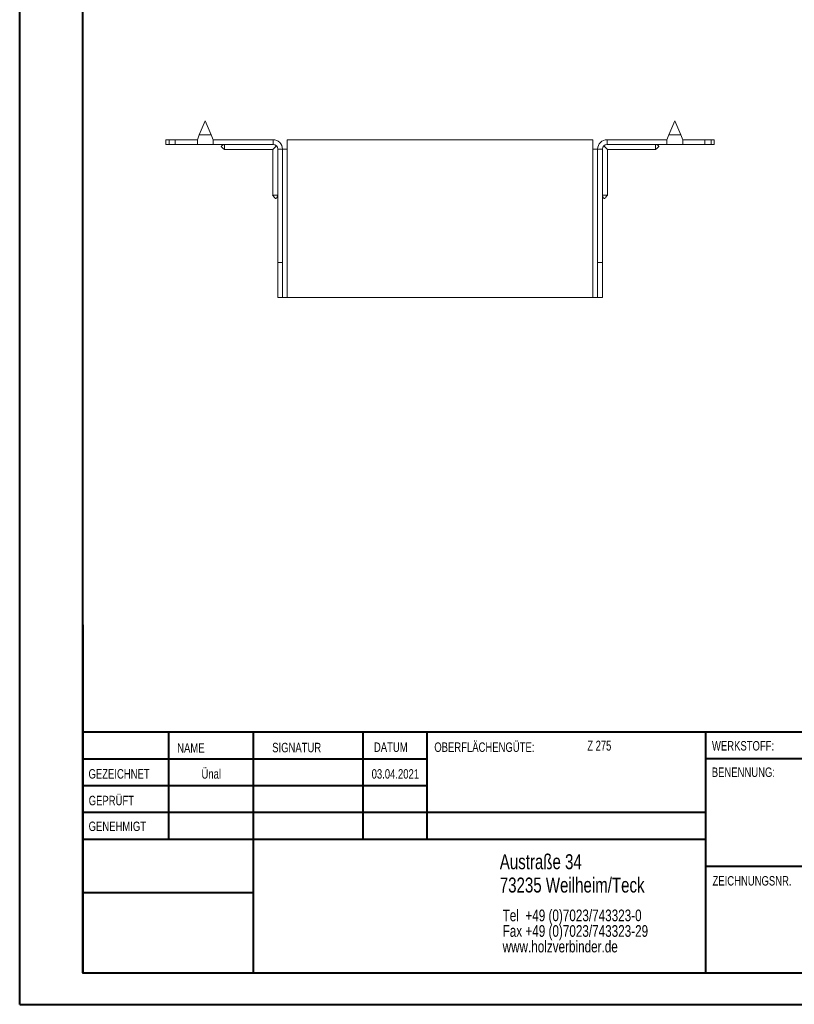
# Model space of a CAD drawing. Header units: millimetres. Extents: x 0 to 210, y 0 to 297.
# Tile 1 of 6: x 0 to 123, y 0 to 156. Entities that reach past the tile are written whole.
import ezdxf

# ---------------------------------------------------------------- set-up
doc = ezdxf.new("R2010")
doc.units = ezdxf.units.MM
doc.styles.add('SLDTEXTSTYLE0', font='TXT', dxfattribs={"width": 0.75})
doc.styles.add('SLDTEXTSTYLE2', font='TXT', dxfattribs={"width": 0.7})

# ---------------------------------------------------------------- blocks, each defined once
blk = doc.blocks.new('SW_NOTE_0')
at = {"color": 0, "linetype": 'Continuous', "lineweight": 0, "char_height": 1.8521, "attachment_point": 1, "style": 'SLDTEXTSTYLE0'}
for s, insert in [('Tel  +49 (0)7023/743323-0', (0, 2.39)), ('Fax +49 (0)7023/743323-29', (0, -0.08)), ('www.holzverbinder.de', (0, -2.55))]:
    blk.add_mtext(s, dxfattribs=dict(at, insert=insert))

msp = doc.modelspace()

# ---------------------------------------------------------------- linework, layer by layer
at = {"color": 7, "linetype": 'Continuous', "lineweight": 40}
for p, q in [((0.08, 0.21), (0.08, 297.21)), ((10.08, 5.21), (10.08, 292.21)), ((10.11, 60.37), (10.11, 5.12)), ((205.08, 43.37), (10.11, 43.37)), ((23.71, 43.37), (23.71, 26.37)), ((37.1, 43.37), (37.1, 5.12)), ((54.51, 43.37), (54.51, 26.37)), ((64.71, 26.37), (64.71, 43.37)), ((108.91, 43.37), (108.91, 5.12)), ((64.71, 39.1), (10.11, 39.1)), ((205.08, 39.12), (108.91, 39.12)), ((64.71, 34.87), (10.11, 34.87)), ((108.91, 30.62), (10.11, 30.62)), ((108.91, 26.37), (10.11, 26.37)), ((108.91, 22.12), (205.08, 22.12)), ((37.1, 17.87), (10.11, 17.87)), ((10.11, 13.71), (10.08, 13.71)), ((10.11, 9.46), (10.08, 9.46)), ((10.08, 5.21), (205.08, 5.21)), ((0.08, 0.21), (210.08, 0.21))]:
    msp.add_line(p, q, dxfattribs=at)
at = {"color": 7, "linetype": 'Continuous', "lineweight": 15}
for p, q in [((29.52, 140.32), (28.58, 138.07)), ((30.46, 138.07), (29.52, 140.32)), ((104.02, 140.32), (103.08, 138.07)), ((104.96, 138.07), (104.02, 140.32)), ((28.58, 138.07), (28.27, 137.32)), ((28.58, 138.07), (30.46, 138.07)), ((30.77, 137.32), (30.46, 138.07)), ((103.08, 138.07), (102.77, 137.32)), ((103.08, 138.07), (104.96, 138.07)), ((105.27, 137.32), (104.96, 138.07)), ((23.27, 137.32), (23.27, 136.57)), ((23.27, 137.32), (23.77, 137.32)), ((23.77, 136.57), (23.27, 136.57)), ((23.77, 137.32), (23.77, 136.57)), ((23.77, 137.32), (24.77, 137.32)), ((24.77, 136.57), (23.77, 136.57)), ((24.77, 136.57), (24.77, 137.32)), ((28.27, 137.32), (24.77, 137.32)), ((28.27, 136.57), (24.77, 136.57)), ((28.27, 137.32), (28.27, 136.57)), ((28.27, 136.57), (30.77, 136.57)), ((30.77, 136.57), (30.77, 137.32)), ((40.27, 137.32), (30.77, 137.32)), ((40.27, 136.57), (30.77, 136.57)), ((40.22, 135.77), (40.8, 136.35)), ((40.27, 136.57), (40.27, 137.32)), ((42.52, 135.82), (42.52, 137.32)), ((91.02, 137.32), (42.52, 137.32)), ((91.02, 137.32), (91.02, 135.82)), ((92.74, 136.35), (93.32, 135.77)), ((93.27, 136.57), (93.27, 137.32)), ((93.27, 137.32), (102.77, 137.32)), ((93.27, 136.57), (102.77, 136.57)), ((102.77, 137.32), (102.77, 136.57)), ((102.77, 136.57), (105.27, 136.57)), ((105.27, 137.32), (108.77, 137.32)), ((105.27, 136.57), (105.27, 137.32)), ((105.27, 136.57), (108.77, 136.57)), ((108.77, 136.57), (108.77, 137.32)), ((108.77, 137.32), (109.77, 137.32)), ((109.77, 136.57), (108.77, 136.57)), ((109.77, 136.57), (109.77, 137.32)), ((109.77, 137.32), (110.27, 137.32)), ((110.27, 136.57), (109.77, 136.57)), ((110.27, 136.57), (110.27, 137.32)), ((32.57, 135.77), (40.22, 135.77)), ((40.22, 135.77), (40.22, 128.51)), ((41.02, 135.82), (41.77, 135.82)), ((41.02, 117.82), (41.02, 135.82)), ((41.77, 117.82), (41.77, 135.82)), ((41.77, 135.82), (42.52, 135.82)), ((42.52, 112.32), (42.52, 135.82)), ((91.02, 135.82), (91.02, 112.32)), ((91.02, 135.82), (91.77, 135.82)), ((92.52, 135.82), (91.77, 135.82)), ((91.77, 117.82), (91.77, 135.82)), ((92.52, 117.82), (92.52, 135.82)), ((93.32, 135.77), (100.97, 135.77)), ((93.32, 128.51), (93.32, 135.77)), ((41.77, 117.82), (41.02, 117.82)), ((41.02, 112.32), (41.02, 117.82)), ((41.77, 112.32), (41.77, 117.82)), ((91.77, 117.82), (92.52, 117.82)), ((91.77, 112.32), (91.77, 117.82)), ((92.52, 112.32), (92.52, 117.82)), ((41.02, 112.32), (41.77, 112.32)), ((41.77, 112.32), (42.52, 112.32)), ((91.02, 112.32), (42.52, 112.32)), ((91.02, 112.32), (91.77, 112.32)), ((91.77, 112.32), (92.52, 112.32))]:
    msp.add_line(p, q, dxfattribs=at)
at = {"color": 7, "linetype": 'Continuous', "lineweight": 0}
for p, q in [((64.71, 39.12), (10.11, 39.12)), ((23.71, 5.21), (23.71, 5.12)), ((54.51, 5.21), (54.51, 5.12))]:
    msp.add_line(p, q, dxfattribs=at)
at = {"color": 7, "linetype": 'Continuous', "lineweight": 15}
for centre, radius, start, end in [((40.27, 135.82), 1.5, 0, 90), ((40.27, 135.82), 0.75, 0, 90), ((93.27, 135.82), 1.5, 90, 180), ((93.27, 135.82), 0.75, 90, 180)]:
    msp.add_arc(centre, radius, start, end, dxfattribs=at)
for points, knots in [([(32.57, 136.57), (32.43, 136.53), (32.28, 136.47), (32.13, 136.37), (32.09, 136.33), (32.07, 136.29), (32.07, 136.27), (32.07, 136.24), (32.07, 136.21), (32.13, 136.11), (32.33, 135.98), (32.48, 135.84), (32.57, 135.76)], [0, 0, 0, 0, 0.312859, 0.368954, 0.414537, 0.434314, 0.452963, 0.471429, 0.490675, 0.534328, 0.71923, 1, 1, 1, 1]), ([(32.57, 136.57), (32.57, 136.49), (32.57, 136.3), (32.57, 136.03), (32.57, 135.84), (32.57, 135.76), (32.57, 135.78), (32.57, 135.78)], [0, 0, 0, 0, 0.1769989, 0.4375318, 0.6980723, 0.958616, 1, 1, 1, 1]), ([(100.96, 135.76), (101.06, 135.84), (101.19, 135.97), (101.36, 136.09), (101.43, 136.16), (101.46, 136.21), (101.47, 136.24), (101.47, 136.27), (101.46, 136.29), (101.45, 136.33), (101.41, 136.37), (101.26, 136.47), (101.1, 136.53), (100.97, 136.57)], [0, 0, 0, 0, 0.280625, 0.412833, 0.465947, 0.509578, 0.528814, 0.54727, 0.56591, 0.585677, 0.631236, 0.687302, 1, 1, 1, 1]), ([(100.97, 136.57), (100.97, 136.49), (100.97, 136.3), (100.97, 136.03), (100.97, 135.84), (100.97, 135.76), (100.97, 135.78), (100.97, 135.78)], [0, 0, 0, 0, 0.176999, 0.437532, 0.698072, 0.958616, 1, 1, 1, 1]), ([(40.21, 128.51), (40.29, 128.42), (40.41, 128.28), (40.53, 128.11), (40.61, 128.04), (40.65, 128.01), (40.69, 128), (40.71, 128), (40.74, 128.01), (40.77, 128.03), (40.81, 128.06), (40.92, 128.21), (40.97, 128.37), (41.02, 128.51)], [0, 0, 0, 0, 0.280625, 0.412833, 0.465947, 0.509578, 0.528814, 0.54727, 0.56591, 0.585677, 0.631236, 0.687302, 1, 1, 1, 1]), ([(40.23, 128.51), (40.23, 128.51), (40.24, 128.51), (40.41, 128.51), (40.63, 128.51), (40.84, 128.51), (40.96, 128.51), (41.02, 128.51)], [0, 0, 0, 0, 0.217783, 0.478083, 0.738383, 0.867316, 1, 1, 1, 1]), ([(92.52, 128.51), (92.56, 128.37), (92.61, 128.21), (92.72, 128.06), (92.76, 128.03), (92.8, 128.01), (92.82, 128), (92.85, 128), (92.88, 128.01), (92.98, 128.07), (93.11, 128.26), (93.24, 128.42), (93.33, 128.51)], [0, 0, 0, 0, 0.312859, 0.368954, 0.414537, 0.434314, 0.452963, 0.471429, 0.490675, 0.534328, 0.71923, 1, 1, 1, 1]), ([(93.31, 128.51), (93.3, 128.51), (93.29, 128.51), (93.13, 128.51), (92.91, 128.51), (92.69, 128.51), (92.58, 128.51), (92.52, 128.51)], [0, 0, 0, 0, 0.217783, 0.478083, 0.738383, 0.867316, 1, 1, 1, 1])]:
    msp.add_open_spline(points, degree=3, knots=knots, dxfattribs=at)

# ---------------------------------------------------------------- block references
at = {"color": 7, "linetype": 'Continuous', "lineweight": 0}
msp.add_blockref('SW_NOTE_0', (76.7, 12.85), dxfattribs=at)

# ---------------------------------------------------------------- texts
for s, insert, char_height, attachment_point, style in [('NAME', (25.07, 41.62), 1.5, 1, 'SLDTEXTSTYLE0'), ('SIGNATUR', (40.14, 41.68), 1.5, 1, 'SLDTEXTSTYLE0'), ('DATUM', (56.28, 41.74), 1.5, 1, 'SLDTEXTSTYLE0'), ('OBERFLÄCHENGÜTE:', (65.86, 41.74), 1.5, 1, 'SLDTEXTSTYLE0'), ('Z 275', (90.14, 42.03), 1.587, 1, 'SLDTEXTSTYLE2'), ('WERKSTOFF:', (109.91, 41.96), 1.5, 1, 'SLDTEXTSTYLE0'), ('GEZEICHNET', (11, 37.51), 1.5, 1, 'SLDTEXTSTYLE0'), ('Ünal', (30.47, 37.5), 1.499, 2, 'SLDTEXTSTYLE0'), ('03.04.2021', (59.68, 37.5), 1.499, 2, 'SLDTEXTSTYLE0'), ('BENENNUNG:', (109.88, 37.77), 1.5, 1, 'SLDTEXTSTYLE0'), ('GEPRÜFT', (11.03, 33.28), 1.5, 1, 'SLDTEXTSTYLE0'), ('GENEHMIGT', (11.02, 29.19), 1.5, 1, 'SLDTEXTSTYLE0'), ('Austraße 34', (76.25, 24.02), 2.3813, 1, 'SLDTEXTSTYLE0'), ('73235 Weilheim/Teck', (76.25, 20.32), 2.3813, 1, 'SLDTEXTSTYLE0'), ('ZEICHNUNGSNR.', (110, 20.55), 1.5, 1, 'SLDTEXTSTYLE0')]:
    msp.add_mtext(s, dxfattribs=dict(at, insert=insert, char_height=char_height, attachment_point=attachment_point, style=style))

doc.saveas('drawing.dxf')
